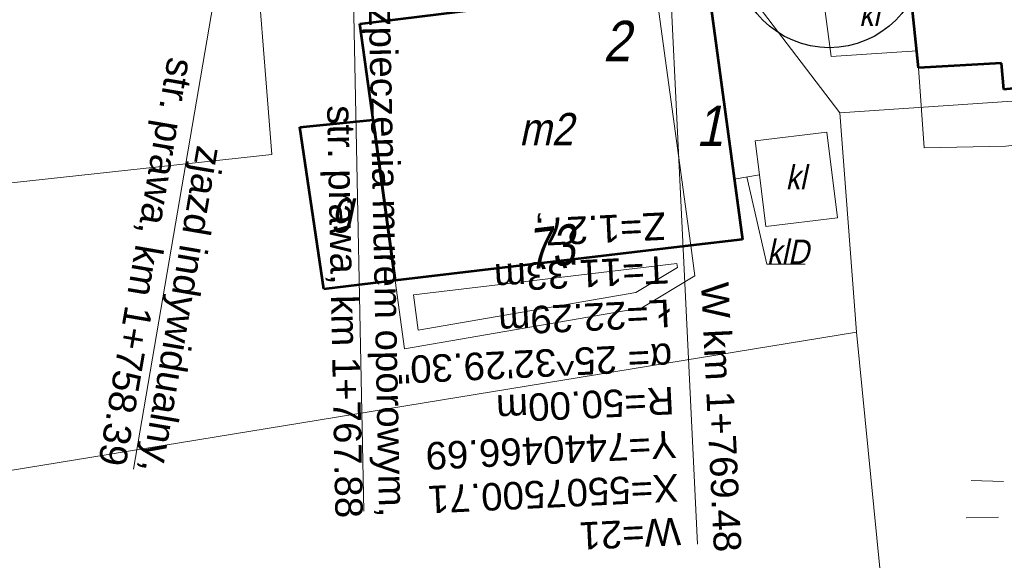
# Model space of a CAD drawing. Header units: metres. Extents: x 7168 to 12828, y 1523 to 3619.
# Tile 20 of 133: x 8512 to 8542, y 3447 to 3463. Entities that reach past the tile are written whole.
import ezdxf

# ---------------------------------------------------------------- set-up
doc = ezdxf.new("R2010")
doc.units = ezdxf.units.M
doc.linetypes.add('2 1', pattern=[3, 2, -1])
doc.linetypes.add('DGN Style 2', pattern=[3.921133, 2.35268, -1.568453])
for name, color, linetype, lineweight in [('1_trasa opis', 1, 'Continuous', 0), ('219-działka ewidencyjna', 7, 'Continuous', 0), ('238-Punkt adresowy budynku', 250, 'Continuous', 0), ('312-budynek ewidencyjny', 7, 'Continuous', 0), ('312-oznaczenie budynku ewidencyjnego-Atr117', 7, 'Continuous', 0), ('320-blok - kondygnacja nadziemna', 7, 'Continuous', 0), ('320-blok - kondygnacja nadziemna-Atr25', 7, 'Continuous', 0), ('osadnik kanalizacji lokalnej (dół Chambeau) (powierzchnia)', 250, 'Continuous', 0), ('OTDI - Inna budowla', 250, 'Continuous', 0), ('OTZI - Inny obiekt zagospodarowania terenu', 7, 'Continuous', 0), ('PRZEBUDOWA SIECI', 1, 'DGN Style 2', 13), ('przewód kanalizacyjny (linia)', 250, 'Continuous', 0), ('przewód kanalizacyjny (linia)-Atr1', 250, 'Continuous', 0), ('SUKM - Osadnik  szambo', 7, 'Continuous', 0), ('taras', 7, 'Continuous', 0)]:
    doc.layers.add(name, color=color, linetype=linetype, lineweight=lineweight)
doc.styles.add('None', font='arial.ttf', dxfattribs={"width": 0.9})
doc.styles.add('Opis 500', font='italic.shx', dxfattribs={"width": 0.75, "height": 1.2})
doc.styles.get("Standard").update_dxf_attribs({"font": 'arial.ttf'})
doc.styles.add('Style-Arial', font='arial.ttf')
doc.linetypes.add('E2', pattern='A,4.921575,["E2",Opis 500,S=1.2,R=0,X=0,Y=-0.5],0.078425,-1.460211,5', length=11.460211)

msp = doc.modelspace()

# ---------------------------------------------------------------- linework, layer by layer
at = {"color": 1, "lineweight": 25}
msp.add_circle((8536.857, 3465.478), 2.904, dxfattribs=at)
at = {"layer": '1_trasa opis', "color": 212}
msp.add_line((8521.988, 3472.221), (8522.472, 3448.247), dxfattribs=at)
at = {"layer": '1_trasa opis', "linetype": 'Continuous', "lineweight": 0, "flags": 128}
msp.add_lwpolyline([(8520.411, 3479.11), (8515.345, 3449.541)], dxfattribs=at)
at = {"layer": '1_trasa opis', "flags": 128}
msp.add_lwpolyline([(8531.333, 3477.184), (8532.783, 3447.219)], dxfattribs=at)
at = {"layer": '219-działka ewidencyjna', "color": 3, "linetype": 'Continuous', "lineweight": 13, "true_color": 0x00ff00, "flags": 128}
for points in [[(8531.108, 3468.533), (8537.178, 3460.563)], [(8519.018, 3466.953), (8519.628, 3459.273)], [(8537.178, 3460.563), (8560.468, 3462.133)], [(8537.178, 3460.563), (8537.698, 3453.773)], [(8470.378, 3453.913), (8519.628, 3459.273)], [(8503.398, 3448.173), (8537.698, 3453.773)], [(8537.698, 3453.773), (8538.858, 3441.993)]]:
    msp.add_lwpolyline(points, dxfattribs=at)
at = {"layer": '312-budynek ewidencyjny', "color": 250, "linetype": 'Continuous', "lineweight": 53, "flags": 128}
for points in [[(8533.088, 3464.633), (8534.178, 3456.643)], [(8539.618, 3461.953), (8539.328, 3464.733)], [(8522.348, 3463.313), (8531.488, 3464.443)], [(8522.758, 3460.343), (8522.348, 3463.313)], [(8542.178, 3462.093), (8539.618, 3461.953)], [(8542.248, 3461.283), (8542.178, 3462.093)], [(8544.468, 3461.523), (8542.248, 3461.283)], [(8520.488, 3460.113), (8522.758, 3460.343)], [(8522.758, 3460.343), (8523.438, 3455.373)], [(8523.438, 3455.373), (8522.758, 3460.343)], [(8521.228, 3455.103), (8520.488, 3460.113)], [(8534.178, 3456.643), (8532.578, 3456.453)], [(8532.578, 3456.453), (8523.438, 3455.373)], [(8523.438, 3455.373), (8521.228, 3455.103)]]:
    msp.add_lwpolyline(points, dxfattribs=at)
at = {"layer": '320-blok - kondygnacja nadziemna', "color": 250, "linetype": 'Continuous', "lineweight": 13, "flags": 128}
for points in [[(8544.468, 3461.523), (8543.398, 3471.413), (8539.578, 3470.993), (8539.718, 3469.893), (8540.238, 3464.833), (8539.328, 3464.733), (8539.618, 3461.953), (8542.178, 3462.093), (8542.248, 3461.283), (8544.468, 3461.523)], [(8533.088, 3464.633), (8534.178, 3456.643), (8532.578, 3456.453), (8531.488, 3464.443), (8533.088, 3464.633)], [(8522.348, 3463.313), (8531.488, 3464.443), (8532.578, 3456.453), (8523.438, 3455.373), (8522.758, 3460.343), (8522.348, 3463.313)]]:
    msp.add_lwpolyline(points, close=True, dxfattribs=at)
at = {"layer": 'osadnik kanalizacji lokalnej (dół Chambeau) (powierzchnia)', "color": 34, "linetype": 'Continuous', "lineweight": 13, "flags": 128}
for points in [[(8536.628, 3464.473), (8539.328, 3464.733), (8539.568, 3462.473), (8536.918, 3462.303), (8536.628, 3464.473)], [(8534.568, 3459.693), (8536.778, 3459.963), (8537.108, 3457.313), (8534.898, 3457.043), (8534.698, 3458.643), (8534.568, 3459.693)]]:
    msp.add_lwpolyline(points, close=True, dxfattribs=at)
at = {"layer": 'OTDI - Inna budowla', "color": 250, "linetype": 'Continuous', "lineweight": 13, "flags": 128}
msp.add_lwpolyline([(8557.308, 3461.273), (8542.308, 3459.533), (8539.788, 3459.473), (8539.618, 3461.953), (8542.178, 3462.093), (8542.248, 3461.283), (8544.468, 3461.523), (8556.058, 3462.783), (8555.148, 3470.233), (8556.168, 3470.353), (8557.308, 3461.273)], dxfattribs=at)
at = {"layer": 'OTZI - Inny obiekt zagospodarowania terenu', "color": 250, "linetype": '2 1', "lineweight": 13, "ltscale": 0.5, "flags": 128}
for points in [[(8541.238, 3449.193), (8543.698, 3449.113), (8548.148, 3449.333), (8552.508, 3449.383), (8556.498, 3449.913), (8560.738, 3450.063), (8564.968, 3450.553), (8569.088, 3450.873), (8572.448, 3451.203), (8577.438, 3451.683)], [(8541.088, 3448.033), (8544.448, 3448.103), (8553.538, 3448.683), (8562.698, 3449.053), (8570.518, 3449.813), (8578.928, 3450.653), (8585.498, 3451.233)]]:
    msp.add_lwpolyline(points, dxfattribs=at)
at = {"layer": 'PRZEBUDOWA SIECI', "color": 6, "linetype": 'E2', "lineweight": 13}
msp.add_circle((8548.932, 3483.766), 69.722, dxfattribs=at)
at = {"layer": 'przewód kanalizacyjny (linia)', "color": 34, "linetype": 'Continuous', "lineweight": 13, "flags": 128}
msp.add_lwpolyline([(8533.918, 3458.513), (8534.698, 3458.643)], dxfattribs=at)
at = {"layer": 'przewód kanalizacyjny (linia)-Atr1', "color": 34, "flags": 128}
msp.add_lwpolyline([(8534.308, 3458.583), (8534.928, 3455.883), (8536.112, 3455.883)], dxfattribs=at)
at = {"layer": 'taras', "color": 0, "lineweight": 13}
for p, q in [((8523.438, 3455.373), (8532.578, 3456.453)), ((8532.578, 3456.453), (8532.698, 3455.523)), ((8524.003, 3454.936), (8532.146, 3455.898)), ((8532.16, 3455.782), (8530.88, 3455.009)), ((8532.146, 3455.898), (8532.16, 3455.782)), ((8532.698, 3455.523), (8531.058, 3454.533)), ((8523.728, 3453.263), (8523.438, 3455.373)), ((8524.153, 3453.844), (8524.003, 3454.936)), ((8530.88, 3455.009), (8524.153, 3453.844)), ((8531.058, 3454.533), (8523.728, 3453.263))]:
    msp.add_line(p, q, dxfattribs=at)

# ---------------------------------------------------------------- texts
at = {"layer": '1_trasa opis', "color": 212, "lineweight": 0, "insert": (8523.792, 3448.064), "char_height": 0.85, "attachment_point": 3, "rotation": 271.1566, "line_spacing_factor": 0.952941, "style": 'Style-Arial'}
msp.add_mtext('początek zabezpieczenia murem oporowym,\\P str. prawa, km 1+767.88', dxfattribs=at)
at = {"layer": '1_trasa opis', "linetype": 'Continuous', "lineweight": 0, "insert": (8516.429, 3449.355), "char_height": 0.85, "attachment_point": 3, "rotation": 260.2772, "line_spacing_factor": 0.952941, "style": 'Style-Arial'}
msp.add_mtext('zjazd indywidualny,\\Pstr. prawa, km 1+758.39', dxfattribs=at)
at = {"layer": '1_trasa opis', "insert": (8532.283, 3447.195), "char_height": 0.85, "attachment_point": 1, "rotation": 182.7698, "line_spacing_factor": 0.952941, "style": 'Style-Arial'}
msp.add_mtext('W=21\\PX=5507500.71\\PY=7440466.69\\PR=50.00m\\Pα= 25^ 32\'29.30"\\PŁ=22.29m\\PT=11.33m\\PZ=1.27,', dxfattribs=at)
at = {"layer": '1_trasa opis', "lineweight": 0, "insert": (8533.282, 3446.96), "char_height": 0.85, "attachment_point": 9, "rotation": 272.7698, "line_spacing_factor": 1.305882, "style": 'Style-Arial'}
msp.add_mtext('W km 1+769.48', dxfattribs=at)
at = {"layer": '238-Punkt adresowy budynku', "color": 250, "linetype": 'Continuous', "lineweight": 30, "insert": (8528.304, 3455.779), "char_height": 1.25, "attachment_point": 8, "rotation": 6.744, "line_spacing_factor": 0.6}
msp.add_mtext('\\FKRENTZ_1250;\\Q12;\\H1x;\\W0.79;73', dxfattribs=at)
at = {"layer": '312-oznaczenie budynku ewidencyjnego-Atr117', "color": 250, "char_height": 1, "attachment_point": 5, "line_spacing_factor": 0.6}
for s, insert in [('\\FKRENTZ_1250;\\Q12;\\H1x;\\W0.9;m2', (8528.105, 3460.056)), ('\\FKRENTZ_1250;\\Q12;\\H1x;\\W0.9;g', (8521.82, 3457.496))]:
    msp.add_mtext(s, dxfattribs=dict(at, insert=insert))
at = {"layer": '320-blok - kondygnacja nadziemna-Atr25', "color": 250, "char_height": 1.25, "attachment_point": 7, "line_spacing_factor": 0.6}
for s, insert in [('\\FKRENTZ_1250;\\Q12;\\H1x;\\W0.9;2', (8529.868, 3462.156)), ('\\FKRENTZ_1250;\\Q12;\\H1x;\\W0.9;1', (8532.738, 3459.536))]:
    msp.add_mtext(s, dxfattribs=dict(at, insert=insert))
at = {"layer": 'przewód kanalizacyjny (linia)-Atr1', "color": 34, "insert": (8534.928, 3455.889), "char_height": 0.75, "attachment_point": 7, "line_spacing_factor": 0.6}
msp.add_mtext('\\FKRENTZ_1250;\\Q12;\\H1x;\\W0.9;klD', dxfattribs=at)
at = {"layer": 'SUKM - Osadnik  szambo', "color": 34, "linetype": 'Continuous', "lineweight": 13, "char_height": 0.75, "attachment_point": 7, "line_spacing_factor": 0.6, "style": 'None'}
for insert in [(8537.778, 3463.241), (8535.508, 3458.191)]:
    msp.add_mtext('\\FKRENTZ_1250;\\Q12;\\H1x;\\W0.87;kl', dxfattribs=dict(at, insert=insert))

doc.saveas('drawing.dxf')
